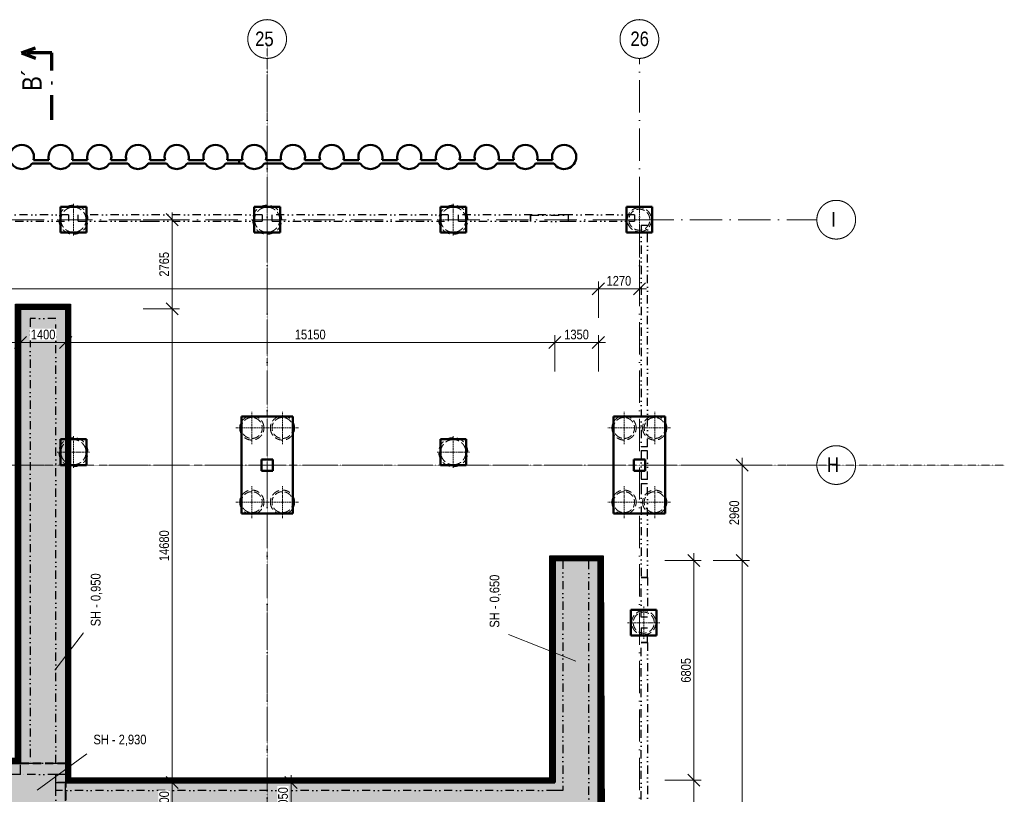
# Model space of a CAD drawing. Header units: millimetres. Extents: x -2694 to 670324, y -147023 to 76385.
# Tile 30 of 51: x 269974 to 300474, y 52374 to 76385. Entities that reach past the tile are written whole.
import ezdxf

# ---------------------------------------------------------------- set-up
doc = ezdxf.new("R2010")
doc.units = ezdxf.units.MM
doc.header["$LTSCALE"] = 10
for name, pattern in [('A_CARA_07', [7, 5, -2]), ('Carkovana 0.5x', [0.14, 0.1, -0.04]), ('Cerchovana 2x', [0.5, 0.3, -0.1, 0, -0.1]), ('DASHDOT', [25.4, 12.7, -6.35, 0, -6.35]), ('DASHED', [19.05, 12.7, -6.35]), ('DIVIDE', [31.75, 12.7, -6.35, 0, -6.35, 0, -6.35]), ('Teckovana', [0.06, 0, -0.06]), ('Čerchovaná 20mm', [3000, 2000, -500, 0, -500])]:
    doc.linetypes.add(name, pattern=pattern)
doc.layers.get('0').update_dxf_attribs({"lineweight": 20})
doc.layers.get('Defpoints').update_dxf_attribs({"lineweight": 20})
for name, color, linetype, lineweight in [('_A_OSY_HPFM', 253, 'DASHDOT', 13), ('A_KOTY', 7, 'Continuous', 13), ('A_REZY', 230, 'DASHDOT', 70), ('CA_NEVHRA', 43, 'A_CARA_07', 20), ('CA_POHHRA25', 7, 'Continuous', 20), ('CA_REZY', 1, 'Continuous', 40), ('CA_ZAKLADY25', 43, 'Continuous', 20)]:
    doc.layers.add(name, color=color, linetype=linetype, lineweight=lineweight)
doc.layers.add('A_SRAFY_ZB', color=7, linetype='Continuous', lineweight=13, true_color=0xc8c8c8, transparency=0.3)
doc.layers.add('B_PUD_ZAKLAD_TENKA_PODKLADNI_BETON_A_H.I.', color=7, linetype='Continuous', lineweight=30, true_color=0x05ff44)
doc.layers.add('B_PUD_ZAKLAD_TUCNA_ZAKLAD_SPARA', color=7, linetype='Continuous', lineweight=40, true_color=0xff054b)
doc.layers.add('Rastr', color=252, linetype='Teckovana', lineweight=20, plot=False)
doc.layers.add('Standard', color=131, linetype='Continuous', lineweight=20, transparency=0.25)
doc.styles.add('KÓTY', font='ARIALN.TTF')
doc.dimstyles.new('INPROS - 150', dxfattribs={"dimscale": 150, "dimtxt": 2, "dimasz": 2.5, "dimexe": 1.5, "dimexo": 2, "dimtad": 1, "dimdec": 0, "dimrnd": 5, "dimtxsty": 'KÓTY', "dimblk": 'OBLIQUE', "dimcen": 2.5, "dimdle": 1.5, "dimadec": 0, "dimazin": 0, "dimtfac": 1, "dimtdec": 0, "dimtmove": 2, "dimatfit": 3, "dimldrblk": 'OBLIQUE', "dimfxl": 6, "dimfxlon": 1, "dimtfill": 1, "dimlwd": -1, "dimlwe": -1, "dimarcsym": 0})

# ---------------------------------------------------------------- blocks, each defined once
blk = doc.blocks.new('OSY_HPFM')
at = {"layer": '_A_OSY_HPFM', "color": 7, "linetype": 'Čerchovaná 20mm', "lineweight": 9, "ltscale": 0.05, "transparency": 33554641}
for p, q in [((277640, -1496), (277640, 75185)), ((289170, -1496), (289170, 75185)), ((200726, 70185), (294667, 70185)), ((200726, 62580), (294667, 62580))]:
    blk.add_line(p, q, dxfattribs=at)
at = {"layer": '_A_OSY_HPFM', "color": 7, "lineweight": 9, "ltscale": 100, "transparency": 33554641}
for centre in [(277640, 75785), (289170, 75785), (295267, 70185), (295267, 62580)]:
    blk.add_circle(centre, 600, dxfattribs=at)
at = {"layer": '_A_OSY_HPFM', "color": 7, "lineweight": 9, "ltscale": 0.05, "transparency": 33554641, "style": 'KÓTY'}
for s, p in [('25', (277268, 75567)), ('26', (288892, 75567)), ('I', (295113, 69970)), ('H', (294983, 62365))]:
    blk.add_text(s, height=450, dxfattribs=at).set_placement(p)
blk = doc.blocks.new('zaklady hpfm')
at = {"layer": 'CA_ZAKLADY25', "color": 8, "lineweight": 50, "true_color": 0x7b7b7b}
for p, q in [((270878, 72033), (270402, 72033)), ((272078, 72033), (271602, 72033)), ((273278, 72033), (272802, 72033)), ((274478, 72033), (274002, 72033)), ((275678, 72033), (275202, 72033)), ((276768, 72033), (276402, 72033)), ((276878, 72033), (276768, 72033)), ((276768, 72033), (276768, 71930)), ((276768, 71930), (276768, 72033)), ((278078, 72033), (277602, 72033)), ((279278, 72033), (278802, 72033)), ((280478, 72033), (280002, 72033)), ((281678, 72033), (281202, 72033)), ((282878, 72033), (282402, 72033)), ((284078, 72033), (283602, 72033)), ((285278, 72033), (284802, 72033)), ((286478, 72033), (286002, 72033)), ((270357, 71930), (270923, 71930)), ((271557, 71930), (272123, 71930)), ((272757, 71930), (273323, 71930)), ((273957, 71930), (274523, 71930)), ((275157, 71930), (275723, 71930)), ((276357, 71930), (276768, 71930)), ((276768, 71930), (276923, 71930)), ((277557, 71930), (278123, 71930)), ((278757, 71930), (279323, 71930)), ((279957, 71930), (280523, 71930)), ((281157, 71930), (281723, 71930)), ((282357, 71930), (282923, 71930)), ((283557, 71930), (284123, 71930)), ((284757, 71930), (285323, 71930)), ((285957, 71930), (286523, 71930)), ((272040, 70585), (271240, 70585)), ((271240, 70585), (271240, 69785)), ((271240, 69785), (271240, 70585)), ((271240, 70585), (272040, 70585)), ((272040, 69785), (272040, 70585)), ((272040, 70585), (272040, 69785)), ((278040, 70585), (277240, 70585)), ((277240, 70585), (277240, 69785)), ((277240, 69785), (277240, 70585)), ((277240, 70585), (278040, 70585)), ((278040, 69785), (278040, 70585)), ((278040, 70585), (278040, 69785)), ((283805, 70585), (283005, 70585)), ((283005, 70585), (283005, 69785)), ((283005, 69785), (283005, 70585)), ((283005, 70585), (283805, 70585)), ((283805, 69785), (283805, 70585)), ((283805, 70585), (283805, 69785)), ((289570, 70585), (288770, 70585)), ((288770, 70585), (288770, 69785)), ((288770, 69785), (288770, 70585)), ((288770, 70585), (289570, 70585)), ((289570, 69785), (289570, 70585)), ((289570, 70585), (289570, 69785)), ((271240, 69785), (272040, 69785)), ((272040, 69785), (271240, 69785)), ((277240, 69785), (278040, 69785)), ((278040, 69785), (277240, 69785)), ((283005, 69785), (283805, 69785)), ((283805, 69785), (283005, 69785)), ((288770, 69785), (289570, 69785)), ((289570, 69785), (288770, 69785)), ((278440, 64080), (276840, 64080)), ((276840, 64080), (276840, 61080)), ((276840, 61080), (276840, 64080)), ((276840, 64080), (278440, 64080)), ((278440, 61080), (278440, 64080)), ((278440, 64080), (278440, 61080)), ((289970, 64080), (288370, 64080)), ((288370, 64080), (288370, 61080)), ((288370, 61080), (288370, 64080)), ((288370, 64080), (289970, 64080)), ((289970, 61080), (289970, 64080)), ((289970, 64080), (289970, 61080)), ((272040, 63380), (271240, 63380)), ((271240, 63380), (271240, 62580)), ((271240, 62580), (271240, 63380)), ((271240, 63380), (272040, 63380)), ((272040, 62580), (272040, 63380)), ((272040, 63380), (272040, 62580)), ((283805, 63380), (283005, 63380)), ((283005, 63380), (283005, 62580)), ((283005, 62580), (283005, 63380)), ((283005, 63380), (283805, 63380)), ((283805, 62580), (283805, 63380)), ((283805, 63380), (283805, 62580)), ((271240, 62580), (272040, 62580)), ((272040, 62580), (271240, 62580)), ((277465, 62755), (277815, 62755)), ((277465, 62405), (277465, 62755)), ((277815, 62755), (277465, 62755)), ((277465, 62755), (277465, 62405)), ((277815, 62755), (277815, 62405)), ((277815, 62405), (277815, 62755)), ((283005, 62580), (283805, 62580)), ((283805, 62580), (283005, 62580)), ((288995, 62755), (289345, 62755)), ((288995, 62405), (288995, 62755)), ((289345, 62755), (288995, 62755)), ((288995, 62755), (288995, 62405)), ((289345, 62755), (289345, 62405)), ((289345, 62405), (289345, 62755)), ((277815, 62405), (277465, 62405)), ((277465, 62405), (277815, 62405)), ((289345, 62405), (288995, 62405)), ((288995, 62405), (289345, 62405)), ((276840, 61080), (278440, 61080)), ((278440, 61080), (276840, 61080)), ((288370, 61080), (289970, 61080)), ((289970, 61080), (288370, 61080)), ((288905, 58095), (288905, 57295)), ((289705, 58095), (288905, 58095)), ((288905, 58095), (289705, 58095)), ((288905, 57295), (288905, 58095)), ((289705, 57295), (289705, 58095)), ((289705, 58095), (289705, 57295)), ((288905, 57295), (289705, 57295)), ((289705, 57295), (288905, 57295))]:
    blk.add_line(p, q, dxfattribs=at)
for centre, start, end in [((270040, 72130), 0, 180), ((271240, 72130), 0, 180), ((272440, 72130), 0, 180), ((273640, 72130), 0, 180), ((274840, 72130), 0, 180), ((276040, 72130), 0, 180), ((277240, 72130), 0, 180), ((278440, 72130), 0, 180), ((279640, 72130), 0, 180), ((280840, 72130), 0, 180), ((282040, 72130), 0, 180), ((283240, 72130), 0, 180), ((284440, 72130), 0, 180), ((285640, 72130), 0, 180), ((286840, 72130), 0, 180), ((270040, 72130), 345.0379, 360), ((271240, 72130), 180, 194.9621), ((271240, 72130), 345.0379, 360), ((272440, 72130), 180, 194.9621), ((272440, 72130), 345.0379, 360), ((273640, 72130), 180, 194.9621), ((273640, 72130), 345.0379, 0), ((274840, 72130), 180, 194.9621), ((274840, 72130), 345.0379, 360), ((276040, 72130), 180, 194.9621), ((276040, 72130), 345.0379, 360), ((277240, 72130), 180, 194.9621), ((277240, 72130), 345.0379, 0), ((278440, 72130), 180, 194.9621), ((278440, 72130), 345.0379, 0), ((279640, 72130), 180, 194.9621), ((279640, 72130), 345.0379, 0), ((280840, 72130), 180, 194.9621), ((280840, 72130), 345.0379, 360), ((282040, 72130), 180, 194.9621), ((282040, 72130), 345.0379, 360), ((283240, 72130), 180, 194.9621), ((283240, 72130), 345.0379, 360), ((284440, 72130), 180, 194.9621), ((284440, 72130), 345.0379, 0), ((285640, 72130), 180, 194.9621), ((285640, 72130), 345.0379, 0), ((286840, 72130), 180, 194.9621), ((286840, 72130), 212.2955, 0), ((270040, 72130), 212.2955, 327.7045), ((271240, 72130), 212.2955, 327.7045), ((272440, 72130), 212.2955, 327.7045), ((273640, 72130), 212.2955, 327.7045), ((274840, 72130), 212.2955, 327.7045), ((276040, 72130), 212.2955, 327.7045), ((277240, 72130), 212.2955, 327.7045), ((278440, 72130), 212.2955, 327.7045), ((279640, 72130), 212.2955, 327.7045), ((280840, 72130), 212.2955, 327.7045), ((282040, 72130), 212.2955, 327.7045), ((283240, 72130), 212.2955, 327.7045), ((284440, 72130), 212.2955, 327.7045), ((285640, 72130), 212.2955, 327.7045)]:
    blk.add_arc(centre, 375, start, end, dxfattribs=at)
blk = doc.blocks.new('PRAHY')
at = {"layer": 'CA_REZY', "color": 251, "linetype": 'DIVIDE', "lineweight": 25, "ltscale": 2, "true_color": 0x646464}
for p, q in [((271490, -125643), (265790, -125643)), ((271490, -125643), (271490, -125643)), ((271490, -125643), (271490, -125843)), ((271790, -125843), (271790, -125643)), ((271790, -125643), (271790, -125643)), ((277490, -125643), (271790, -125643)), ((277490, -125643), (277490, -125643)), ((277490, -125643), (277490, -125843)), ((277800, -125843), (277800, -125643)), ((277800, -125643), (277800, -125643)), ((283250, -125643), (277800, -125643)), ((283250, -125643), (283250, -125643)), ((283250, -125643), (283250, -125843)), ((283565, -125843), (283565, -125643)), ((283565, -125643), (283565, -125643)), ((285850, -125643), (283565, -125643)), ((285800, -125843), (285800, -125648)), ((285800, -125648), (286960, -125648)), ((285800, -125648), (286960, -125648)), ((285800, -125648), (285800, -125848)), ((286910, -125643), (285850, -125643)), ((289015, -125643), (286910, -125643)), ((286960, -125648), (286960, -125843)), ((286960, -125648), (286960, -125848)), ((289015, -125643), (289015, -125643)), ((289015, -125643), (289015, -125843)), ((266025, -125843), (271490, -125843)), ((271790, -125843), (273955, -125843)), ((273955, -125843), (274055, -125843)), ((274055, -125843), (277490, -125843)), ((277800, -125843), (283250, -125843)), ((283565, -125843), (285800, -125843)), ((286960, -125848), (285800, -125848)), ((286960, -125843), (289015, -125843)), ((289220, -125958), (289420, -125958)), ((289220, -125958), (289220, -132838)), ((289420, -132838), (289420, -125958)), ((289420, -132838), (289220, -132838)), ((289220, -132948), (289420, -132948)), ((289220, -132948), (289220, -133848)), ((289420, -133848), (289420, -132948)), ((289420, -133848), (289220, -133848)), ((289220, -133968), (289420, -133968)), ((289220, -133968), (289220, -134048)), ((289220, -134048), (289220, -136879)), ((289420, -136879), (289420, -133968)), ((289220, -136879), (289420, -136879)), ((289220, -138118), (289220, -136879)), ((289420, -136879), (289220, -136879)), ((289420, -136879), (289420, -138118)), ((289420, -138118), (289220, -138118)), ((289220, -138448), (289420, -138448)), ((289220, -138448), (289220, -138899)), ((289420, -138899), (289420, -138448)), ((289220, -138899), (289420, -138899)), ((289220, -144399), (289220, -138899)), ((289420, -138899), (289220, -138899)), ((289420, -138899), (289420, -144399))]:
    blk.add_line(p, q, dxfattribs=at)
blk = doc.blocks.new('rastr jirka netisk')
at = {"layer": 'Rastr', "linetype": 'Cerchovana 2x', "lineweight": 5, "transparency": 33554508}
for p, q in [((277640, 260892), (277640, 199255)), ((300474, 247828), (185603, 247828))]:
    blk.add_line(p, q, dxfattribs=at)
blk = doc.blocks.new('PILOTY')
at = {"layer": 'CA_NEVHRA', "color": 8, "true_color": 0x7b7b7b}
for p, q in [((271640, -131209), (271640, -131010)), ((277640, -131209), (277640, -131010)), ((283405, -131209), (283405, -131010)), ((289170, -131209), (289170, -131010)), ((271640, -131510), (271640, -131209)), ((277640, -131510), (277640, -131209)), ((283405, -131510), (283405, -131209)), ((289170, -131510), (289170, -131209)), ((271440, -131510), (271140, -131510)), ((271640, -131510), (271440, -131510)), ((271640, -131510), (271640, -131809)), ((271640, -131510), (271840, -131510)), ((271840, -131510), (272140, -131510)), ((277440, -131510), (277140, -131510)), ((277640, -131510), (277440, -131510)), ((277640, -131510), (277640, -131809)), ((277640, -131510), (277840, -131510)), ((277840, -131510), (278140, -131510)), ((283205, -131510), (282905, -131510)), ((283405, -131510), (283205, -131510)), ((283405, -131510), (283405, -131809)), ((283405, -131510), (283605, -131510)), ((283605, -131510), (283905, -131510)), ((288970, -131510), (288670, -131510)), ((289170, -131510), (288970, -131510)), ((289170, -131510), (289170, -131809)), ((289170, -131510), (289370, -131510)), ((289370, -131510), (289670, -131510)), ((271640, -131809), (271640, -132010)), ((277640, -131809), (277640, -132010)), ((283405, -131809), (283405, -132010)), ((289170, -131809), (289170, -132010)), ((277165, -137965), (277165, -137465)), ((278115, -137965), (278115, -137465)), ((288695, -137965), (288695, -137465)), ((289645, -137965), (289645, -137465)), ((277165, -137965), (276665, -137965)), ((277165, -137965), (277165, -138014)), ((277165, -137965), (277665, -137965)), ((277165, -138014), (277165, -138465)), ((278115, -137965), (277615, -137965)), ((278115, -137965), (278115, -138014)), ((278115, -137965), (278615, -137965)), ((278115, -138014), (278115, -138465)), ((288695, -137965), (288195, -137965)), ((288695, -137965), (288695, -138014)), ((288695, -137965), (289195, -137965)), ((288695, -138014), (288695, -138465)), ((289645, -137965), (289145, -137965)), ((289645, -137965), (289645, -138014)), ((289645, -137965), (290145, -137965)), ((289645, -138014), (289645, -138465)), ((271640, -138409), (271640, -138215)), ((271640, -138715), (271640, -138409)), ((283405, -138409), (283405, -138215)), ((283405, -138715), (283405, -138409)), ((271440, -138715), (271140, -138715)), ((271640, -138715), (271440, -138715)), ((271640, -138715), (271640, -139009)), ((271640, -138715), (271840, -138715)), ((271840, -138715), (272140, -138715)), ((283205, -138715), (282905, -138715)), ((283405, -138715), (283205, -138715)), ((283405, -138715), (283405, -139009)), ((283405, -138715), (283605, -138715)), ((283605, -138715), (283905, -138715)), ((271640, -139009), (271640, -139215)), ((283405, -139009), (283405, -139215)), ((277165, -140214), (277165, -139765)), ((278115, -140214), (278115, -139765)), ((288695, -140214), (288695, -139765)), ((289645, -140214), (289645, -139765)), ((277165, -140265), (276665, -140265)), ((277165, -140265), (277165, -140214)), ((277165, -140265), (277665, -140265)), ((277165, -140265), (277165, -140765)), ((278115, -140265), (277615, -140265)), ((278115, -140265), (278115, -140214)), ((278115, -140265), (278115, -140765)), ((278115, -140265), (278615, -140265)), ((288695, -140265), (288195, -140265)), ((288695, -140265), (288695, -140214)), ((288695, -140265), (289195, -140265)), ((288695, -140265), (288695, -140765)), ((289645, -140265), (289145, -140265)), ((289645, -140265), (289645, -140214)), ((289645, -140265), (289645, -140765)), ((289645, -140265), (290145, -140265)), ((289305, -143825), (289305, -143500)), ((289305, -144000), (289305, -143825)), ((289130, -144000), (288805, -144000)), ((289305, -144000), (289130, -144000)), ((289305, -144000), (289305, -144175)), ((289305, -144000), (289480, -144000)), ((289305, -144175), (289305, -144500)), ((289480, -144000), (289805, -144000))]:
    blk.add_line(p, q, dxfattribs=at)
at = {"layer": 'CA_NEVHRA', "color": 8, "ltscale": 5, "true_color": 0x7b7b7b}
for centre, radius, start, end in [((271640, -131510), 450, 90, 270), ((271640, -131510), 450, 90, 270), ((271640, -131510), 390, 0, 180), ((271640, -131510), 390, 0, 180), ((271640, -131510), 450, 270, 90), ((271640, -131510), 450, 270, 90), ((277640, -131510), 450, 90, 270), ((277640, -131510), 450, 90, 270), ((277640, -131510), 390, 0, 180), ((277640, -131510), 390, 0, 180), ((277640, -131510), 450, 270, 90), ((277640, -131510), 450, 270, 90), ((283405, -131510), 450, 90, 270), ((283405, -131510), 450, 90, 270), ((283405, -131510), 390, 0, 180), ((283405, -131510), 390, 0, 180), ((283405, -131510), 450, 270, 90), ((283405, -131510), 450, 270, 90), ((289170, -131510), 375, 90, 270), ((289170, -131510), 375, 90, 270), ((289170, -131510), 375, 270, 90), ((289170, -131510), 375, 270, 90), ((289170, -131510), 325, 0, 180), ((289170, -131510), 325, 0, 180), ((271640, -131510), 390, 180, 0), ((271640, -131510), 390, 180, 0), ((277640, -131510), 390, 180, 0), ((277640, -131510), 390, 180, 0), ((283405, -131510), 390, 180, 0), ((283405, -131510), 390, 180, 0), ((289170, -131510), 325, 180, 0), ((289170, -131510), 325, 180, 0), ((277165, -137965), 375, 0, 180), ((277165, -137965), 375, 0, 180), ((277165, -137965), 325, 90, 270), ((277165, -137965), 325, 90, 270), ((277165, -137965), 325, 270, 90), ((277165, -137965), 325, 270, 90), ((278115, -137965), 375, 0, 180), ((278115, -137965), 375, 0, 180), ((278115, -137965), 325, 90, 270), ((278115, -137965), 325, 90, 270), ((278115, -137965), 325, 270, 90), ((278115, -137965), 325, 270, 90), ((288695, -137965), 375, 0, 180), ((288695, -137965), 375, 0, 180), ((288695, -137965), 325, 90, 270), ((288695, -137965), 325, 90, 270), ((288695, -137965), 325, 270, 90), ((288695, -137965), 325, 270, 90), ((289645, -137965), 375, 0, 180), ((289645, -137965), 375, 0, 180), ((289645, -137965), 325, 90, 270), ((289645, -137965), 325, 90, 270), ((289645, -137965), 325, 270, 90), ((289645, -137965), 325, 270, 90), ((277165, -137965), 375, 180, 0), ((277165, -137965), 375, 180, 0), ((278115, -137965), 375, 180, 0), ((278115, -137965), 375, 180, 0), ((288695, -137965), 375, 180, 0), ((288695, -137965), 375, 180, 0), ((289645, -137965), 375, 180, 0), ((289645, -137965), 375, 180, 0), ((271640, -138715), 450, 0, 180), ((271640, -138715), 450, 0, 180), ((271640, -138715), 390, 90, 270), ((271640, -138715), 390, 90, 270), ((271640, -138715), 390, 270, 90), ((271640, -138715), 390, 270, 90), ((283405, -138715), 450, 0, 180), ((283405, -138715), 450, 0, 180), ((283405, -138715), 390, 90, 270), ((283405, -138715), 390, 90, 270), ((283405, -138715), 390, 270, 90), ((283405, -138715), 390, 270, 90), ((271640, -138715), 450, 180, 0), ((271640, -138715), 450, 180, 0), ((283405, -138715), 450, 180, 0), ((283405, -138715), 450, 180, 0), ((277165, -140265), 375, 0, 180), ((277165, -140265), 375, 0, 180), ((277165, -140265), 325, 90, 270), ((277165, -140265), 325, 90, 270), ((277165, -140265), 325, 270, 90), ((277165, -140265), 325, 270, 90), ((278115, -140265), 375, 0, 180), ((278115, -140265), 375, 0, 180), ((278115, -140265), 325, 90, 270), ((278115, -140265), 325, 90, 270), ((278115, -140265), 325, 270, 90), ((278115, -140265), 325, 270, 90), ((288695, -140265), 375, 0, 180), ((288695, -140265), 375, 0, 180), ((288695, -140265), 325, 90, 270), ((288695, -140265), 325, 90, 270), ((288695, -140265), 325, 270, 90), ((288695, -140265), 325, 270, 90), ((289645, -140265), 375, 0, 180), ((289645, -140265), 375, 0, 180), ((289645, -140265), 325, 90, 270), ((289645, -140265), 325, 90, 270), ((289645, -140265), 325, 270, 90), ((289645, -140265), 325, 270, 90), ((277165, -140265), 375, 180, 0), ((277165, -140265), 375, 180, 0), ((278115, -140265), 375, 180, 0), ((278115, -140265), 375, 180, 0), ((288695, -140265), 375, 180, 0), ((288695, -140265), 375, 180, 0), ((289645, -140265), 375, 180, 0), ((289645, -140265), 375, 180, 0), ((289305, -144000), 375, 90, 270), ((289305, -144000), 375, 90, 270), ((289305, -144000), 375, 270, 90), ((289305, -144000), 375, 270, 90), ((289305, -144000), 325, 0, 180), ((289305, -144000), 325, 0, 180), ((289305, -144000), 325, 180, 0), ((289305, -144000), 325, 180, 0)]:
    blk.add_arc(centre, radius, start, end, dxfattribs=at)
blk = doc.blocks.new('tvar betonu')
at = {"layer": 'Standard', "color": 13, "linetype": 'DIVIDE', "lineweight": 25, "ltscale": 2, "true_color": 0xff5252, "transparency": 33554687}
for p, q in [((269999, 67120), (269999, 67420)), ((269999, 67420), (271399, 67420)), ((271399, 67420), (271399, 67120)), ((269999, 53340), (269999, 67120)), ((270299, 67120), (270299, 53340)), ((271099, 67120), (270299, 67120)), ((271099, 53340), (271099, 67120)), ((271399, 67120), (271399, 53340)), ((286549, 52740), (286549, 59620)), ((286549, 59620), (286799, 59620)), ((286799, 59620), (286799, 52490)), ((286799, 59620), (287599, 59620)), ((287599, 33940), (287599, 59620)), ((287599, 59620), (287899, 59620)), ((287899, 59620), (287899, 33940)), ((267186, 53340), (269999, 53340)), ((270299, 53340), (271099, 53340)), ((271399, 53340), (271399, 52745)), ((269999, 52990), (267186, 52990)), ((271099, 52990), (269999, 52990)), ((271099, 52745), (271099, 52990)), ((271399, 52745), (271099, 52745)), ((271099, 52740), (271099, 52745)), ((271099, 52490), (271099, 52740)), ((271099, 52740), (286549, 52740)), ((271099, 51690), (271099, 52490)), ((286549, 52490), (271099, 52490)), ((271399, 51690), (271398, 52490)), ((271399, 52745), (271399, 52740)), ((286799, 52490), (286549, 52490))]:
    blk.add_line(p, q, dxfattribs=at)
at = {"layer": 'Standard', "color": 13, "linetype": 'Carkovana 0.5x', "lineweight": 25, "ltscale": 300, "true_color": 0xff5252, "transparency": 33554687}
for p, q in [((269999, 52990), (269999, 53340)), ((269999, 53340), (270299, 53340)), ((271099, 53340), (271399, 53340)), ((271399, 52990), (271099, 52990)), ((271398, 52739), (271399, 52740)), ((271398, 52490), (271398, 52739)), ((271399, 52740), (271399, 52739))]:
    blk.add_line(p, q, dxfattribs=at)
blk = doc.blocks.new('_Oblique')
at = {"color": 0, "linetype": 'ByBlock', "lineweight": -2}
blk.add_line((-0.5, -0.5), (0.5, 0.5), dxfattribs=at)
blk = doc.blocks.new('*D97')
at = {"layer": 'A_KOTY', "color": 0, "transparency": 16777216}
for p, q in [((269999, 67120), (269999, 66153)), ((267186, 65478), (267186, 66603)), ((266961, 66378), (270224, 66378))]:
    blk.add_line(p, q, dxfattribs=at)
at = {"layer": 'Defpoints', "color": 0, "transparency": 16777216}
for p in [(269999, 67420), (269999, 66378), (267186, 62183)]:
    blk.add_point(p, dxfattribs=at)
at = {"layer": 'A_KOTY', "color": 0, "transparency": 16777216, "xscale": 375, "yscale": 375, "zscale": 375, "rotation": 180}
blk.add_blockref('_Oblique', (267186, 66378), dxfattribs=at)
at = {"layer": 'A_KOTY', "color": 0, "transparency": 16777216, "xscale": 375, "yscale": 375, "zscale": 375}
blk.add_blockref('_Oblique', (269999, 66378), dxfattribs=at)
at = {"layer": 'A_KOTY', "color": 0, "transparency": 16777216, "insert": (268593, 66625), "char_height": 300, "attachment_point": 5, "style": 'KÓTY', "bg_fill": 3, "box_fill_scale": 1.1, "bg_fill_color": 256, "bg_fill_true_color": 13158600, "bg_fill_transparency": 0}
blk.add_mtext('2815', dxfattribs=at)
blk = doc.blocks.new('*D98')
at = {"layer": 'A_KOTY', "color": 0, "transparency": 16777216}
for p, q in [((269999, 67120), (269999, 66153)), ((271399, 67120), (271399, 66153)), ((269774, 66378), (271624, 66378))]:
    blk.add_line(p, q, dxfattribs=at)
at = {"layer": 'Defpoints', "color": 0, "transparency": 16777216}
for p in [(269999, 67420), (271399, 67420), (271399, 66378)]:
    blk.add_point(p, dxfattribs=at)
at = {"layer": 'A_KOTY', "color": 0, "transparency": 16777216, "xscale": 375, "yscale": 375, "zscale": 375, "rotation": 180}
blk.add_blockref('_Oblique', (269999, 66378), dxfattribs=at)
at = {"layer": 'A_KOTY', "color": 0, "transparency": 16777216, "xscale": 375, "yscale": 375, "zscale": 375}
blk.add_blockref('_Oblique', (271399, 66378), dxfattribs=at)
at = {"layer": 'A_KOTY', "color": 0, "transparency": 16777216, "insert": (270699, 66625), "char_height": 300, "attachment_point": 5, "style": 'KÓTY', "bg_fill": 3, "box_fill_scale": 1.1, "bg_fill_color": 256, "bg_fill_true_color": 13158600, "bg_fill_transparency": 0}
blk.add_mtext('1400', dxfattribs=at)
blk = doc.blocks.new('*D99')
at = {"layer": 'A_KOTY', "color": 0, "transparency": 16777216}
for p, q in [((271399, 67120), (271399, 66153)), ((286549, 65478), (286549, 66603)), ((271174, 66378), (286774, 66378))]:
    blk.add_line(p, q, dxfattribs=at)
at = {"layer": 'Defpoints', "color": 0, "transparency": 16777216}
for p in [(271399, 67420), (286549, 66378), (286549, 59620)]:
    blk.add_point(p, dxfattribs=at)
at = {"layer": 'A_KOTY', "color": 0, "transparency": 16777216, "xscale": 375, "yscale": 375, "zscale": 375, "rotation": 180}
blk.add_blockref('_Oblique', (271399, 66378), dxfattribs=at)
at = {"layer": 'A_KOTY', "color": 0, "transparency": 16777216, "xscale": 375, "yscale": 375, "zscale": 375}
blk.add_blockref('_Oblique', (286549, 66378), dxfattribs=at)
at = {"layer": 'A_KOTY', "color": 0, "transparency": 16777216, "insert": (278974, 66625), "char_height": 300, "attachment_point": 5, "style": 'KÓTY', "bg_fill": 3, "box_fill_scale": 1.1, "bg_fill_color": 256, "bg_fill_true_color": 13158600, "bg_fill_transparency": 0}
blk.add_mtext('15150', dxfattribs=at)
blk = doc.blocks.new('*D100')
at = {"layer": 'A_KOTY', "color": 0, "transparency": 16777216}
for p, q in [((286549, 65478), (286549, 66603)), ((287899, 65478), (287899, 66603)), ((286324, 66378), (288124, 66378))]:
    blk.add_line(p, q, dxfattribs=at)
at = {"layer": 'Defpoints', "color": 0, "transparency": 16777216}
for p in [(287899, 66378), (286549, 59620), (287899, 59620)]:
    blk.add_point(p, dxfattribs=at)
at = {"layer": 'A_KOTY', "color": 0, "transparency": 16777216, "xscale": 375, "yscale": 375, "zscale": 375, "rotation": 180}
blk.add_blockref('_Oblique', (286549, 66378), dxfattribs=at)
at = {"layer": 'A_KOTY', "color": 0, "transparency": 16777216, "xscale": 375, "yscale": 375, "zscale": 375}
blk.add_blockref('_Oblique', (287899, 66378), dxfattribs=at)
at = {"layer": 'A_KOTY', "color": 0, "transparency": 16777216, "insert": (287224, 66625), "char_height": 300, "attachment_point": 5, "style": 'KÓTY', "bg_fill": 3, "box_fill_scale": 1.1, "bg_fill_color": 256, "bg_fill_true_color": 13158600, "bg_fill_transparency": 0}
blk.add_mtext('1350', dxfattribs=at)
blk = doc.blocks.new('*D101')
at = {"layer": 'A_KOTY', "color": 0, "transparency": 16777216}
for p, q in [((205024, 68043), (288124, 68043)), ((205249, 67143), (205249, 68268)), ((287899, 67143), (287899, 68268))]:
    blk.add_line(p, q, dxfattribs=at)
at = {"layer": 'Defpoints', "color": 0, "transparency": 16777216}
for p in [(287899, 68043), (205249, 61020), (287899, 59620)]:
    blk.add_point(p, dxfattribs=at)
at = {"layer": 'A_KOTY', "color": 0, "transparency": 16777216, "xscale": 375, "yscale": 375, "zscale": 375, "rotation": 180}
blk.add_blockref('_Oblique', (205249, 68043), dxfattribs=at)
at = {"layer": 'A_KOTY', "color": 0, "transparency": 16777216, "xscale": 375, "yscale": 375, "zscale": 375}
blk.add_blockref('_Oblique', (287899, 68043), dxfattribs=at)
at = {"layer": 'A_KOTY', "color": 0, "transparency": 16777216, "insert": (246574, 68289), "char_height": 300, "attachment_point": 5, "style": 'KÓTY', "bg_fill": 3, "box_fill_scale": 1.1, "bg_fill_color": 256, "bg_fill_true_color": 13158600, "bg_fill_transparency": 0}
blk.add_mtext('82650', dxfattribs=at)
blk = doc.blocks.new('*D119')
at = {"layer": 'A_KOTY', "color": 0, "transparency": 16777216}
for p, q in [((289170, 68943), (289170, 67818)), ((287674, 68043), (289395, 68043)), ((287899, 67143), (287899, 68268))]:
    blk.add_line(p, q, dxfattribs=at)
at = {"layer": 'Defpoints', "color": 0, "transparency": 16777216}
for p in [(289170, 69785), (289170, 68043), (287899, 59620)]:
    blk.add_point(p, dxfattribs=at)
at = {"layer": 'A_KOTY', "color": 0, "transparency": 16777216, "xscale": 375, "yscale": 375, "zscale": 375, "rotation": 180}
blk.add_blockref('_Oblique', (287899, 68043), dxfattribs=at)
at = {"layer": 'A_KOTY', "color": 0, "transparency": 16777216, "xscale": 375, "yscale": 375, "zscale": 375}
blk.add_blockref('_Oblique', (289170, 68043), dxfattribs=at)
at = {"layer": 'A_KOTY', "color": 0, "transparency": 16777216, "insert": (288535, 68289), "char_height": 300, "attachment_point": 5, "style": 'KÓTY', "bg_fill": 3, "box_fill_scale": 1.1, "bg_fill_color": 256, "bg_fill_true_color": 13158600, "bg_fill_transparency": 0}
blk.add_mtext('1270', dxfattribs=at)
blk = doc.blocks.new('*D126')
at = {"layer": 'A_KOTY', "color": 0, "transparency": 16777216}
for p, q in [((273798, 67420), (274923, 67420)), ((274698, 52514), (274698, 67645)), ((273798, 52739), (274923, 52739))]:
    blk.add_line(p, q, dxfattribs=at)
at = {"layer": 'Defpoints', "color": 0, "transparency": 16777216}
for p in [(271398, 67420), (274698, 67420), (271398, 52739)]:
    blk.add_point(p, dxfattribs=at)
at = {"layer": 'A_KOTY', "color": 0, "transparency": 16777216, "xscale": 375, "yscale": 375, "zscale": 375}
for p, rotation in [((274698, 67420), 90), ((274698, 52739), 270)]:
    blk.add_blockref('_Oblique', p, dxfattribs=dict(at, rotation=rotation))
at = {"layer": 'A_KOTY', "color": 0, "transparency": 16777216, "insert": (274451, 60080), "char_height": 300, "attachment_point": 5, "rotation": 90, "style": 'KÓTY', "bg_fill": 3, "box_fill_scale": 1.1, "bg_fill_color": 256, "bg_fill_true_color": 13158600, "bg_fill_transparency": 0}
blk.add_mtext('14680', dxfattribs=at)
blk = doc.blocks.new('*D132')
at = {"layer": 'A_KOTY', "color": 0, "transparency": 16777216}
for p, q in [((278380, 51465), (278380, 52965)), ((277940, 52740), (278605, 52740)), ((277587, 51690), (278605, 51690))]:
    blk.add_line(p, q, dxfattribs=at)
at = {"layer": 'Defpoints', "color": 0, "transparency": 16777216}
for p in [(277640, 52740), (277287, 51690)]:
    blk.add_point(p, dxfattribs=at)
at = {"layer": 'A_KOTY', "color": 0, "transparency": 16777216, "xscale": 375, "yscale": 375, "zscale": 375}
for p, rotation in [((278380, 52740), 90), ((278380, 51690), 270)]:
    blk.add_blockref('_Oblique', p, dxfattribs=dict(at, rotation=rotation))
at = {"layer": 'A_KOTY', "color": 0, "transparency": 16777216, "insert": (278133, 52215), "char_height": 300, "attachment_point": 5, "rotation": 90, "style": 'KÓTY', "bg_fill": 3, "box_fill_scale": 1.1, "bg_fill_color": 256, "bg_fill_true_color": 13158600, "bg_fill_transparency": 0}
blk.add_mtext('1050', dxfattribs=at)
at = {"layer": 'Defpoints', "color": 0, "transparency": 16777216}
blk.add_point((278380, 52740), dxfattribs=at)
blk = doc.blocks.new('*D133')
at = {"layer": 'A_KOTY', "color": 0, "transparency": 16777216}
for p, q in [((274698, 52964), (274698, 51215)), ((273798, 52739), (274923, 52739)), ((275598, 51440), (274473, 51440))]:
    blk.add_line(p, q, dxfattribs=at)
at = {"layer": 'Defpoints', "color": 0, "transparency": 16777216}
for p in [(271398, 52739), (274698, 51440), (276862, 51440)]:
    blk.add_point(p, dxfattribs=at)
at = {"layer": 'A_KOTY', "color": 0, "transparency": 16777216, "xscale": 375, "yscale": 375, "zscale": 375}
for p, rotation in [((274698, 52739), 90), ((274698, 51440), 270)]:
    blk.add_blockref('_Oblique', p, dxfattribs=dict(at, rotation=rotation))
at = {"layer": 'A_KOTY', "color": 0, "transparency": 16777216, "insert": (274451, 52090), "char_height": 300, "attachment_point": 5, "rotation": 90, "style": 'KÓTY', "bg_fill": 3, "box_fill_scale": 1.1, "bg_fill_color": 256, "bg_fill_true_color": 13158600, "bg_fill_transparency": 0}
blk.add_mtext('1300', dxfattribs=at)
blk = doc.blocks.new('*D141')
at = {"layer": 'A_KOTY', "color": 0, "transparency": 16777216}
for p, q in [((289959, 52814), (291084, 52814)), ((290859, 33715), (290859, 53039)), ((289959, 33940), (291084, 33940))]:
    blk.add_line(p, q, dxfattribs=at)
at = {"layer": 'Defpoints', "color": 0, "transparency": 16777216}
for p in [(286474, 52814), (290859, 52814), (287899, 33940)]:
    blk.add_point(p, dxfattribs=at)
at = {"layer": 'A_KOTY', "color": 0, "transparency": 16777216, "xscale": 375, "yscale": 375, "zscale": 375}
for p, rotation in [((290859, 52814), 90), ((290859, 33940), 270)]:
    blk.add_blockref('_Oblique', p, dxfattribs=dict(at, rotation=rotation))
at = {"layer": 'A_KOTY', "color": 0, "transparency": 16777216, "insert": (290613, 43377), "char_height": 300, "attachment_point": 5, "rotation": 90, "style": 'KÓTY', "bg_fill": 3, "box_fill_scale": 1.1, "bg_fill_color": 256, "bg_fill_true_color": 13158600, "bg_fill_transparency": 0}
blk.add_mtext('18875', dxfattribs=at)
blk = doc.blocks.new('*D206')
at = {"layer": 'A_KOTY', "color": 0, "transparency": 16777216}
for p, q in [((291457, 62580), (292582, 62580)), ((292357, 59395), (292357, 62805)), ((291457, 59620), (292582, 59620))]:
    blk.add_line(p, q, dxfattribs=at)
at = {"layer": 'Defpoints', "color": 0, "transparency": 16777216}
for p in [(289970, 62580), (292357, 62580), (287899, 59620)]:
    blk.add_point(p, dxfattribs=at)
at = {"layer": 'A_KOTY', "color": 0, "transparency": 16777216, "xscale": 375, "yscale": 375, "zscale": 375}
for p, rotation in [((292357, 62580), 90), ((292357, 59620), 270)]:
    blk.add_blockref('_Oblique', p, dxfattribs=dict(at, rotation=rotation))
at = {"layer": 'A_KOTY', "color": 0, "transparency": 16777216, "insert": (292110, 61100), "char_height": 300, "attachment_point": 5, "rotation": 90, "style": 'KÓTY', "bg_fill": 3, "box_fill_scale": 1.1, "bg_fill_color": 256, "bg_fill_true_color": 13158600, "bg_fill_transparency": 0}
blk.add_mtext('2960', dxfattribs=at)
blk = doc.blocks.new('*D235')
at = {"layer": 'A_KOTY', "color": 0, "transparency": 16777216}
for p, q in [((290859, 52589), (290859, 59845)), ((289959, 59620), (291084, 59620)), ((289959, 52814), (291084, 52814))]:
    blk.add_line(p, q, dxfattribs=at)
at = {"layer": 'Defpoints', "color": 0, "transparency": 16777216}
for p in [(287899, 59620), (290859, 59620), (286474, 52814)]:
    blk.add_point(p, dxfattribs=at)
at = {"layer": 'A_KOTY', "color": 0, "transparency": 16777216, "xscale": 375, "yscale": 375, "zscale": 375}
for p, rotation in [((290859, 59620), 90), ((290859, 52814), 270)]:
    blk.add_blockref('_Oblique', p, dxfattribs=dict(at, rotation=rotation))
at = {"layer": 'A_KOTY', "color": 0, "transparency": 16777216, "insert": (290613, 56217), "char_height": 300, "attachment_point": 5, "rotation": 90, "style": 'KÓTY', "bg_fill": 3, "box_fill_scale": 1.1, "bg_fill_color": 256, "bg_fill_true_color": 13158600, "bg_fill_transparency": 0}
blk.add_mtext('6805', dxfattribs=at)
blk = doc.blocks.new('*D236')
at = {"layer": 'A_KOTY', "color": 0, "transparency": 16777216}
for p, q in [((292357, 59845), (292357, 18366)), ((291457, 59620), (292582, 59620)), ((291457, 18591), (292582, 18591))]:
    blk.add_line(p, q, dxfattribs=at)
at = {"layer": 'Defpoints', "color": 0, "transparency": 16777216}
for p in [(287899, 59620), (290859, 18591), (292357, 18591)]:
    blk.add_point(p, dxfattribs=at)
at = {"layer": 'A_KOTY', "color": 0, "transparency": 16777216, "xscale": 375, "yscale": 375, "zscale": 375}
for p, rotation in [((292357, 59620), 90), ((292357, 18591), 270)]:
    blk.add_blockref('_Oblique', p, dxfattribs=dict(at, rotation=rotation))
at = {"layer": 'A_KOTY', "color": 0, "transparency": 16777216, "insert": (292110, 39105), "char_height": 300, "attachment_point": 5, "rotation": 90, "style": 'KÓTY', "bg_fill": 3, "box_fill_scale": 1.1, "bg_fill_color": 256, "bg_fill_true_color": 13158600, "bg_fill_transparency": 0}
blk.add_mtext('41030', dxfattribs=at)
blk = doc.blocks.new('*D281')
at = {"layer": 'A_KOTY', "color": 0, "transparency": 16777216}
for p, q in [((273798, 70185), (274923, 70185)), ((274698, 67195), (274698, 70410)), ((273798, 67420), (274923, 67420))]:
    blk.add_line(p, q, dxfattribs=at)
at = {"layer": 'Defpoints', "color": 0, "transparency": 16777216}
for p in [(272040, 70185), (274698, 70185), (271398, 67420)]:
    blk.add_point(p, dxfattribs=at)
at = {"layer": 'A_KOTY', "color": 0, "transparency": 16777216, "xscale": 375, "yscale": 375, "zscale": 375}
for p, rotation in [((274698, 70185), 90), ((274698, 67420), 270)]:
    blk.add_blockref('_Oblique', p, dxfattribs=dict(at, rotation=rotation))
at = {"layer": 'A_KOTY', "color": 0, "transparency": 16777216, "insert": (274451, 68802), "char_height": 300, "attachment_point": 5, "rotation": 90, "style": 'KÓTY', "bg_fill": 3, "box_fill_scale": 1.1, "bg_fill_color": 256, "bg_fill_true_color": 13158600, "bg_fill_transparency": 0}
blk.add_mtext('2765', dxfattribs=at)

msp = doc.modelspace()

# ---------------------------------------------------------------- hatches: boundary and pattern name
at = {"layer": 'A_SRAFY_ZB', "linetype": 'Continuous', "lineweight": -3}
h = msp.add_hatch(color=256, dxfattribs=at)
h.paths.add_polyline_path([(270421.3, 67420), (269999.5, 67420), (269999.5, 53340), (270421.3, 53340)])
h.paths.add_polyline_path([(271399.5, 67420), (270421.3, 67420), (270421.3, 53340), (271399.5, 53340)])
msp.add_hatch(color=256, dxfattribs=at).paths.add_polyline_path([(287899.5, 59620), (286549.5, 59620), (286549.5, 52745), (271399.5, 52745), (271399.5, 51440), (276862.5, 51440), (276862.5, 51690), (279262.5, 51690), (279262.5, 51440), (286549.5, 51440), (286549.5, 50885), (284247, 50885), (284247, 49585), (286549.5, 49585), (286549.5, 42600), (284247, 42600), (284247, 42300), (281762, 42300), (281762, 41200), (286549.5, 41200), (286549.5, 37390), (286799.5, 37390), (286799.5, 36190), (286499.5, 36190), (286499.5, 33940), (287899.5, 33940)])
h = msp.add_hatch(color=256, dxfattribs=at)
h.paths.add_polyline_path([(270421.3, 53340), (269999.5, 53340), (269299.5, 53340.2), (269299.5, 51340), (270421.3, 51340)])
h.paths.add_polyline_path([(271399.5, 52739.1), (271399.5, 53340), (270421.3, 53340), (270421.3, 51340), (271399.5, 51340), (271399.5, 51440)])
h.paths.add_polyline_path([(270421.3, 51340), (269299.5, 51340), (269299.5, 50835), (269299.5, 45635), (269299.5, 43290), (269299.5, 41890), (269299.5, 39850), (269299.5, 38450), (269299.5, 37700), (270421.3, 37700)])
h.paths.add_polyline_path([(271399.5, 50835), (271399.5, 51340), (270421.3, 51340), (270421.3, 37700), (271399.5, 37700), (271399.5, 38450), (271399.5, 39850), (271399.5, 41890), (271399.5, 43290), (271399.5, 45635)])

# ---------------------------------------------------------------- linework, layer by layer
at = {"layer": 'A_KOTY'}
for points in [[(271951.3, 57379.2), (271062, 56224.4)], [(285115.5, 57325.2), (287200.5, 56497)], [(272055.3, 53634), (270510.9, 52499.5)]]:
    msp.add_lwpolyline(points, dxfattribs=at)
at = {"layer": 'A_REZY', "ltscale": 6}
for p, q in [((270032.6, 75355.9), (270464.3, 75516)), ((270972.7, 75355.9), (270032.6, 75355.9)), ((270032.6, 75355.9), (270464.3, 75195.7)), ((270972.7, 73280.2), (270972.7, 75355.9))]:
    msp.add_line(p, q, dxfattribs=at)
at = {"layer": 'B_PUD_ZAKLAD_TENKA_PODKLADNI_BETON_A_H.I.', "transparency": 33554559, "const_width": 140}
msp.add_lwpolyline([(241640, 53415), (265711, 53415), (265711, 62257.9), (267261, 62257.9), (267261, 53415), (269924.5, 53415), (269924.5, 67495), (271474.5, 67495), (271474.5, 52814.1), (286474.5, 52814.1), (286474.5, 59695), (287974.2, 59695), (288074.7, 30965), (281524.5, 30965), (281524.5, 32565), (277463.6, 32565), (277463.5, 30064.9), (278765, 30064.9), (278765, 26914.9), (276563.6, 26914.9), (276563.6, 25590.8)], dxfattribs=at)
at = {"layer": 'B_PUD_ZAKLAD_TENKA_PODKLADNI_BETON_A_H.I.'}
msp.add_lwpolyline([(241640, 53490), (265636, 53490), (265636, 62332.9), (267336, 62332.9), (267336, 53490), (269849.5, 53490), (269849.5, 67570), (271549.5, 67570), (271549.5, 52889.1), (286399.5, 52889.1), (286399.5, 59770), (288049, 59770), (288150, 30890), (281449.5, 30890), (281449.5, 32490), (277538.6, 32490), (277538.5, 30139.9), (278840, 30139.9), (278840, 26839.9), (276638.6, 26839.9), (276638.6, 25590.8)], dxfattribs=at)
at = {"layer": 'B_PUD_ZAKLAD_TUCNA_ZAKLAD_SPARA'}
for points in [[(267186, 53341), (269999.5, 53341), (269999.5, 67420), (271399.5, 67420), (271399.5, 52745)], [(287899.5, 33940), (287899.5, 59620), (286549.5, 59620), (286549.5, 52740)], [(271399.5, 52745), (286549.5, 52745)]]:
    msp.add_lwpolyline(points, dxfattribs=at)
at = {"layer": 'B_PUD_ZAKLAD_TUCNA_ZAKLAD_SPARA', "linetype": 'DASHED', "ltscale": 2}
for points in [[(269999.5, 53340), (271399.5, 53340)], [(271399.5, 51440), (271399.5, 52739.1)]]:
    msp.add_lwpolyline(points, dxfattribs=at)

# ---------------------------------------------------------------- block references
at = {"layer": '_A_OSY_HPFM'}
msp.add_blockref('OSY_HPFM', (0, 0), dxfattribs=at)
at = {"layer": 'CA_NEVHRA'}
msp.add_blockref('PILOTY', (0, 201694.5), dxfattribs=at)
at = {"layer": 'CA_POHHRA25'}
msp.add_blockref('PRAHY', (0, 195978.4), dxfattribs=at)
at = {"layer": 'CA_ZAKLADY25'}
msp.add_blockref('zaklady hpfm', (0, 0), dxfattribs=at)
at = {"layer": 'Rastr'}
msp.add_blockref('rastr jirka netisk', (0, -185247.8), dxfattribs=at)
at = {"layer": 'Standard', "color": 2}
msp.add_blockref('tvar betonu', (0, 0), dxfattribs=at)

# ---------------------------------------------------------------- texts
at = {"layer": 'A_REZY', "ltscale": 1.7, "style": 'KÓTY'}
msp.add_text('B´', height=600, rotation=90, dxfattribs=at).set_placement((270654.1, 74175.8))

# ---------------------------------------------------------------- next in the draw order: texts
at = {"layer": 'A_KOTY', "lineweight": 25, "transparency": 33554687, "char_height": 300, "attachment_point": 5, "rotation": 90, "style": 'KÓTY', "bg_fill": 3, "box_fill_scale": 1.75, "bg_fill_color": 256, "bg_fill_transparency": 0}
for s, insert in [('SH - 0,950', (272355.9, 58402)), ('SH - 0,650', (284710, 58360.7))]:
    msp.add_mtext(s, dxfattribs=dict(at, insert=insert))
at = {"layer": 'A_KOTY', "lineweight": 25, "transparency": 33554687, "insert": (273079.5, 54045.1), "char_height": 300, "attachment_point": 5, "style": 'KÓTY', "bg_fill": 3, "box_fill_scale": 1.75, "bg_fill_color": 256, "bg_fill_transparency": 0}
msp.add_mtext('SH - 2,930', dxfattribs=at)

# ---------------------------------------------------------------- next in the draw order: dimensions: what is measured, and where the dimension line sits
at = {"layer": 'A_KOTY'}
dim = msp.add_linear_dim(base=(269999.4771, 66378.4729), p1=(267186.0011, 62182.8512), p2=(269999.4771, 67419.9512), dimstyle='INPROS - 150', dxfattribs=at)
dim.commit()
dim.dimension.update_dxf_attribs({"geometry": '*D97', "text_midpoint": (268592.7391, 66625.3948)})
for base, p1, p2, picture, middle in [((278379.8, 52740), (277287, 51690), (277640, 52740), '*D132', (278132.9, 52215)), ((290859.4, 52814.1), (287899.5, 33940), (286474.5, 52814.1), '*D141', (290612.5, 43377))]:
    dim = msp.add_linear_dim(base=base, p1=p1, p2=p2, angle=90, dimstyle='INPROS - 150', dxfattribs=at)
    dim.commit()
    dim.dimension.update_dxf_attribs({"geometry": picture, "text_midpoint": middle})

# ---------------------------------------------------------------- next in the draw order: dimensions: what is measured, and where the dimension line sits
dim = msp.add_linear_dim(base=(271399.5, 66378.5), p1=(269999.5, 67420), p2=(271399.5, 67420), dimstyle='INPROS - 150', dxfattribs=at)
dim.commit()
dim.dimension.update_dxf_attribs({"geometry": '*D98', "text_midpoint": (270699.5, 66625.4)})

# ---------------------------------------------------------------- next in the draw order: dimensions: what is measured, and where the dimension line sits
dim = msp.add_linear_dim(base=(286549.5, 66378.5), p1=(271399.5, 67420), p2=(286549.5, 59620), dimstyle='INPROS - 150', dxfattribs=at)
dim.commit()
dim.dimension.update_dxf_attribs({"geometry": '*D99', "text_midpoint": (278974.5, 66625.4)})

# ---------------------------------------------------------------- next in the draw order: dimensions: what is measured, and where the dimension line sits
dim = msp.add_linear_dim(base=(287899.5, 66378.5), p1=(286549.5, 59620), p2=(287899.5, 59620), dimstyle='INPROS - 150', dxfattribs=at)
dim.commit()
dim.dimension.update_dxf_attribs({"geometry": '*D100', "text_midpoint": (287224.5, 66625.4)})

# ---------------------------------------------------------------- next in the draw order: dimensions: what is measured, and where the dimension line sits
dim = msp.add_linear_dim(base=(287899.5, 68042.5), p1=(205249.5, 61020), p2=(287899.5, 59620), dimstyle='INPROS - 150', dxfattribs=at)
dim.commit()
dim.dimension.update_dxf_attribs({"geometry": '*D101', "text_midpoint": (246574.5, 68289.4)})

# ---------------------------------------------------------------- next in the draw order: dimensions: what is measured, and where the dimension line sits
dim = msp.add_linear_dim(base=(289170.0472, 68042.5024), p1=(287899.4771, 59619.9512), p2=(289170.0472, 69784.9684), dimstyle='INPROS - 150', dxfattribs=at)
dim.commit()
dim.dimension.update_dxf_attribs({"geometry": '*D119', "text_midpoint": (288534.7622, 68289.4243)})
dim = msp.add_linear_dim(base=(274697.7, 67420), p1=(271397.8, 52739.1), p2=(271397.8, 67420), angle=90, dimstyle='INPROS - 150', dxfattribs=at)
dim.commit()
dim.dimension.update_dxf_attribs({"geometry": '*D126', "text_midpoint": (274450.8, 60079.5)})

# ---------------------------------------------------------------- next in the draw order: dimensions: what is measured, and where the dimension line sits
for base, p1, p2, picture, middle in [((274697.7, 70185), (271397.8, 67420), (272040, 70185), '*D281', (274450.8, 68802.5)), ((292356.7, 62579.9), (287899.5, 59620), (289970, 62579.9), '*D206', (292109.7, 61099.9)), ((274697.7, 51440), (271397.8, 52739.1), (276862.5, 51440), '*D133', (274450.8, 52089.5))]:
    dim = msp.add_linear_dim(base=base, p1=p1, p2=p2, angle=90, dimstyle='INPROS - 150', dxfattribs=at)
    dim.commit()
    dim.dimension.update_dxf_attribs({"geometry": picture, "text_midpoint": middle})

# ---------------------------------------------------------------- next in the draw order: dimensions: what is measured, and where the dimension line sits
dim = msp.add_linear_dim(base=(290859.4, 59620), p1=(286474.5, 52814.1), p2=(287899.5, 59620), angle=90, dimstyle='INPROS - 150', dxfattribs=at)
dim.commit()
dim.dimension.update_dxf_attribs({"geometry": '*D235', "text_midpoint": (290612.5, 56217)})

# ---------------------------------------------------------------- next in the draw order: dimensions: what is measured, and where the dimension line sits
dim = msp.add_linear_dim(base=(292356.7, 18590.8), p1=(287899.5, 59620), p2=(290859.4, 18590.8), angle=90, dimstyle='INPROS - 150', dxfattribs=at)
dim.commit()
dim.dimension.update_dxf_attribs({"geometry": '*D236', "text_midpoint": (292109.7, 39105.4)})

doc.saveas('drawing.dxf')
